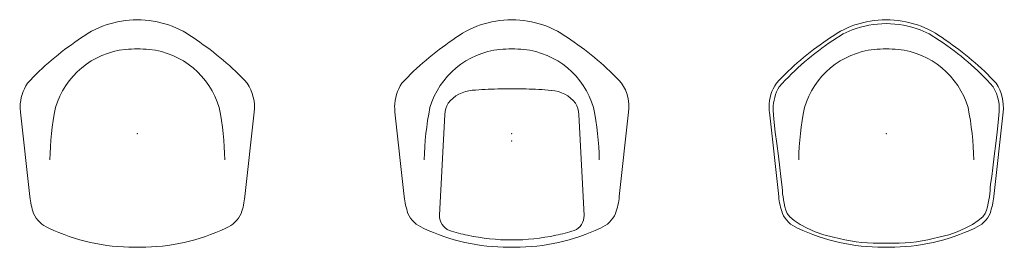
# Model space of a CAD drawing. Header units: metres. Extents: x -0.31 to 2.32, y -0.3 to 0.3.
import ezdxf

# ---------------------------------------------------------------- set-up
doc = ezdxf.new("R2010")
doc.units = ezdxf.units.M
doc.header["$MEASUREMENT"] = 0
for name, color, linetype, lineweight in [('72_VITRA_CLASSIC_D2_CH_ARM_PAD', 7, 'Continuous', 5), ('72_VITRA_CLASSIC_D2_CH_FRAME', 7, 'Continuous', 5), ('72_VITRA_CLASSIC_D2_CH_SEAT', 7, 'Continuous', 5), ('72_VITRA_CLASSIC_D2_CH_SEAT_PAD', 7, 'Continuous', 5), ('D2SNAP', 1, 'Continuous', 5)]:
    doc.layers.add(name, color=color, linetype=linetype, lineweight=lineweight)
doc.layers.add('72_VITRA_INSERT', color=7, linetype='Continuous')

# ---------------------------------------------------------------- blocks, each defined once
blk = doc.blocks.new('72_VITRA_CLASSIC_D2_EPA_SEAT')
at = {"layer": '72_VITRA_CLASSIC_D2_CH_SEAT'}
blk.add_lwpolyline([(-0.2934, 0.1341, 0.150476), (-0.3128, 0.0709), (-0.3128, 0.0709, 0.031326), (-0.312, 0.0569), (-0.312, 0.0569), (-0.287, -0.1683, 0.062349), (-0.2772, -0.213, 0.195921), (-0.2366, -0.2524, 0.11029), (-0.0078, -0.3035), (0.008, -0.3035), (0.008, -0.3035, 0.110177), (0.2366, -0.2524), (0.2366, -0.2524, 0.195921), (0.2772, -0.213, 0.062349), (0.287, -0.1683), (0.312, 0.0569, 0.182664), (0.2934, 0.1341, 0.060451), (0.1577, 0.2495, 0.166256), (-0.0001, 0.3035), (-0.0001, 0.3035, 0.166016), (-0.1577, 0.2495), (-0.1577, 0.2495, 0.060451), (-0.2934, 0.1341)], format="xyb", close=True, dxfattribs=at)
blk.add_lwpolyline([(0.2336, -0.0702, 0.046214), (0.2186, 0.0691, 0.301411), (0.0319, 0.2245, 0.036991), (-0.0319, 0.2245, 0.301411), (-0.2186, 0.0691, 0.046214), (-0.2336, -0.0702)], format="xyb", dxfattribs=at)
at = {"layer": 'D2SNAP', "linetype": 'Continuous'}
blk.add_point((0, 0), dxfattribs=at)
blk = doc.blocks.new('72vitra_classic2C898C73750C64ED78521610C15EE0A3A')
blk.add_blockref('72_VITRA_CLASSIC_D2_EPA_SEAT', (0, 0))
blk = doc.blocks.new('XCAD035FCC40673A730891A0915F8FE5AD88E4')
at = {"color": 7}
blk.add_blockref('72vitra_classic2C898C73750C64ED78521610C15EE0A3A', (0, 0), dxfattribs=at)
blk = doc.blocks.new('72_VITRA_CLASSIC_D2_PACC_SEAT_PAD')
at = {"layer": '72_VITRA_CLASSIC_D2_CH_ARM_PAD'}
blk.add_lwpolyline([(-0.0413, 0.1543, 0.019848), (-0.1172, 0.1502, 0.211013), (-0.1884, 0.1125, 0.106038), (-0.1986, 0.0789), (-0.2147, -0.2201, 0.297825), (-0.1852, -0.2653, 0.034411), (-0.131, -0.2793, 0.053464), (0, -0.2933), (0, -0.2933, 0.053461), (0.131, -0.2793, 0.035826), (0.1852, -0.2655, 0.297825), (0.2148, -0.2204), (0.199, 0.0787, 0.106038), (0.1889, 0.1123), (0.1889, 0.1123, 0.211013), (0.1177, 0.1501), (0.1171, 0.1501, 0.019519), (0.0424, 0.1543), (0.0418, 0.1543)], format="xyb", close=True, dxfattribs=at)
at = {"layer": 'D2SNAP', "linetype": 'Continuous'}
blk.add_point((0, 0), dxfattribs=at)
blk = doc.blocks.new('72vitra_classic2E5AC2DED093A4E5AAA244EE08FF32356')
blk.add_blockref('72_VITRA_CLASSIC_D2_EPA_SEAT', (0, 0))
at = {"xscale": 0.9, "yscale": 0.9}
blk.add_blockref('72_VITRA_CLASSIC_D2_PACC_SEAT_PAD', (0, -0.02), dxfattribs=at)
blk = doc.blocks.new('XCAD0351FCFF4C8911D92918C69380E1E8FD1D')
at = {"color": 7}
blk.add_blockref('72vitra_classic2E5AC2DED093A4E5AAA244EE08FF32356', (0, 0), dxfattribs=at)
blk = doc.blocks.new('72_VITRA_CLASSIC_D2_EPA_SEAT_UPHOLSTERY_COVER')
at = {"layer": '72_VITRA_CLASSIC_D2_CH_SEAT_PAD'}
blk.add_lwpolyline([(0.2301, -0.2424), (0.246, -0.2321), (0.2577, -0.2224), (0.2644, -0.2136), (0.268, -0.2049), (0.2704, -0.1954), (0.2724, -0.1859), (0.2742, -0.177), (0.2756, -0.1688), (0.2766, -0.1609), (0.2774, -0.1527), (0.278, -0.143), (0.2794, -0.1302), (0.2817, -0.1145), (0.2845, -0.0912), (0.2881, -0.0601), (0.2923, -0.0269), (0.2962, 0.0034), (0.2991, 0.0292), (0.3008, 0.0491, 0.174852), (0.2856, 0.1246, 0.064174), (0.1426, 0.2482), (0.115, 0.2655), (0.0909, 0.2766, 0.089783), (0, 0.293, 0.089783), (-0.0909, 0.2766), (-0.115, 0.2655), (-0.1426, 0.2482, 0.064174), (-0.2856, 0.1246, 0.136922), (-0.302, 0.0658), (-0.302, 0.0658, 0.037043), (-0.3008, 0.0491), (-0.3008, 0.0491), (-0.2991, 0.0292), (-0.2962, 0.0034), (-0.2923, -0.0269), (-0.2881, -0.0601), (-0.2845, -0.0912), (-0.2817, -0.1145), (-0.2794, -0.1302), (-0.278, -0.143), (-0.2774, -0.1527), (-0.2766, -0.1609), (-0.2756, -0.1688), (-0.2742, -0.177), (-0.2724, -0.1859), (-0.2704, -0.1954), (-0.268, -0.2049), (-0.2644, -0.2136), (-0.2577, -0.2224), (-0.246, -0.2321), (-0.2301, -0.2424), (-0.211, -0.2527), (-0.1896, -0.2622), (-0.1669, -0.27), (-0.1406, -0.2765, 0.066907), (-0.0196, -0.2927), (-0.0196, -0.2927, 0.010716), (0, -0.2923), (0, -0.2923, 0.010716), (0.0196, -0.2927), (0.0196, -0.2927, 0.066907), (0.1406, -0.2765), (0.1406, -0.2765), (0.1669, -0.27), (0.1896, -0.2622), (0.211, -0.2527)], format="xyb", close=True, dxfattribs=at)
blk.add_lwpolyline([(0.2336, -0.0702, 0.046214), (0.2186, 0.0691, 0.301411), (0.0319, 0.2245, 0.036991), (-0.0319, 0.2245, 0.301411), (-0.2186, 0.0691, 0.046214), (-0.2336, -0.0702)], format="xyb", dxfattribs=at)
at = {"layer": 'D2SNAP', "linetype": 'Continuous'}
blk.add_point((0, 0), dxfattribs=at)
blk = doc.blocks.new('72_VITRA_CLASSIC_D2_EPA_SEAT_UPHOLSTERY_FRAME')
at = {"layer": '72_VITRA_CLASSIC_D2_CH_FRAME'}
for points in [[(-0.0001, 0.3035), (-0.0001, 0.3035, 0.166016), (-0.1577, 0.2495), (-0.1577, 0.2495), (-0.1577, 0.2495, 0.060451), (-0.2934, 0.1341), (-0.2934, 0.1341, 0.150476), (-0.3128, 0.0709, 0.031326), (-0.312, 0.0569), (-0.287, -0.1683, 0.062349), (-0.2772, -0.213, 0.195921), (-0.2366, -0.2524, 0.11029), (-0.0078, -0.3035), (0.008, -0.3035), (0.008, -0.3035, 0.110177), (0.2366, -0.2524), (0.2366, -0.2524), (0.2366, -0.2524, 0.195922), (0.2772, -0.213), (0.2772, -0.213, 0.062349), (0.287, -0.1683), (0.312, 0.0569, 0.182664), (0.2934, 0.1341, 0.060451), (0.1577, 0.2495, 0.166256), (-0.0001, 0.3035), (-0.0001, 0.3035)], [(0.2301, -0.2424), (0.211, -0.2527), (0.1896, -0.2622), (0.1669, -0.27), (0.1406, -0.2765, -0.066907), (0.0196, -0.2927), (0.0196, -0.2927, -0.010716), (0, -0.2923), (0, -0.2923), (0, -0.2923, -0.010716), (-0.0196, -0.2927), (-0.0196, -0.2927, -0.066907), (-0.1406, -0.2765), (-0.1669, -0.27), (-0.1896, -0.2622), (-0.211, -0.2527), (-0.2301, -0.2424), (-0.246, -0.2321), (-0.2577, -0.2224), (-0.2644, -0.2136), (-0.268, -0.2049), (-0.2704, -0.1954), (-0.2724, -0.1859), (-0.2742, -0.177), (-0.2756, -0.1688), (-0.2766, -0.1609), (-0.2774, -0.1527), (-0.278, -0.143), (-0.2794, -0.1302), (-0.2817, -0.1145), (-0.2845, -0.0912), (-0.2881, -0.0601), (-0.2923, -0.0269), (-0.2962, 0.0034), (-0.2991, 0.0292), (-0.3008, 0.0491, -0.037043), (-0.302, 0.0658), (-0.302, 0.0658, -0.136922), (-0.2856, 0.1246, -0.064174), (-0.1426, 0.2482), (-0.115, 0.2655), (-0.0909, 0.2766, -0.089783), (0, 0.293, -0.089783), (0.0909, 0.2766), (0.115, 0.2655), (0.1426, 0.2482, -0.064174), (0.2856, 0.1246, -0.174852), (0.3008, 0.0491), (0.2991, 0.0292), (0.2962, 0.0034), (0.2923, -0.0269), (0.2881, -0.0601), (0.2845, -0.0912), (0.2817, -0.1145), (0.2794, -0.1302), (0.278, -0.143), (0.2774, -0.1527), (0.2766, -0.1609), (0.2756, -0.1688), (0.2742, -0.177), (0.2724, -0.1859), (0.2704, -0.1954), (0.268, -0.2049), (0.2644, -0.2136), (0.2577, -0.2224), (0.246, -0.2321)]]:
    blk.add_lwpolyline(points, format="xyb", close=True, dxfattribs=at)
at = {"layer": 'D2SNAP', "linetype": 'Continuous'}
blk.add_point((0, 0), dxfattribs=at)
blk = doc.blocks.new('72vitra_classic2C1B7BD2BEF2F4F76822A1F06B251836A')
for name in ['72_VITRA_CLASSIC_D2_EPA_SEAT_UPHOLSTERY_FRAME', '72_VITRA_CLASSIC_D2_EPA_SEAT_UPHOLSTERY_COVER']:
    blk.add_blockref(name, (0, 0))
blk = doc.blocks.new('XCAD03E07EC6C1DF8A6A30101ED55C1A1BD65B')
at = {"color": 7}
blk.add_blockref('72vitra_classic2C1B7BD2BEF2F4F76822A1F06B251836A', (0, 0), dxfattribs=at)

msp = doc.modelspace()

# ---------------------------------------------------------------- block references
at = {"layer": '72_VITRA_INSERT'}
for name, p in [('XCAD035FCC40673A730891A0915F8FE5AD88E4', (0, 0)), ('XCAD0351FCFF4C8911D92918C69380E1E8FD1D', (1, 0)), ('XCAD03E07EC6C1DF8A6A30101ED55C1A1BD65B', (2, 0))]:
    msp.add_blockref(name, p, dxfattribs=at)

doc.saveas('drawing.dxf')
